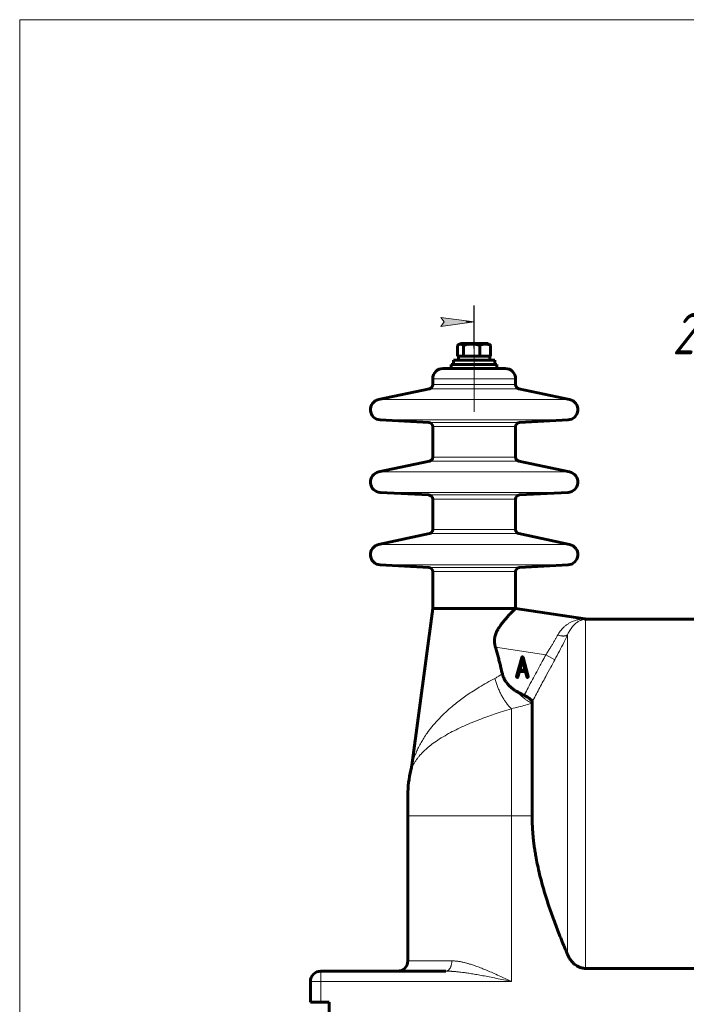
# Model space of a CAD drawing. Header units: millimetres. Extents: x 0 to 297, y 0 to 420.
# Tile 5 of 7: x 0 to 80, y 301 to 420. Entities that reach past the tile are written whole.
import ezdxf

# ---------------------------------------------------------------- set-up
doc = ezdxf.new("R2010")
doc.units = ezdxf.units.MM
for name, pattern in [('K5LT_AXLED', [19.5, 15, -1.5, 1.5, -1.5]), ('K5LT_BASIC', [0]), ('K5LT_THIN', [0])]:
    doc.linetypes.add(name, pattern=pattern)
doc.layers.add('Системный слой', color=7, linetype='Continuous')
doc.styles.add('KDIMTEXTSTYLE', font='GOST_AU.SHX', dxfattribs={"width": 0.96, "oblique": 15, "height": 5})
doc.dimstyles.new('KDIMSTYLE (0.25)', dxfattribs={"dimtxt": 5, "dimasz": 1, "dimexe": 2, "dimexo": 0, "dimgap": 1, "dimtad": 1, "dimlfac": 4, "dimtxsty": 'KDIMTEXTSTYLE', "dimsah": 1, "dimcen": 0, "dimdle": 1, "dimadec": 0, "dimazin": 0, "dimtfac": 0.667, "dimtmove": 0, "dimatfit": 3, "dimfxl": 1, "dimtvp": 1, "dimtolj": 1, "dimtzin": 0, "dimarcsym": 0})

# ---------------------------------------------------------------- blocks, each defined once
blk = doc.blocks.new('KDIMARROW_01')
at = {"layer": 'Системный слой'}
blk.add_hatch(color=0, dxfattribs=at).paths.add_polyline_path([(0, 0), (-4, 0.5266100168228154), (-3.599999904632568, 4.408728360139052e-16), (-4, -0.5266100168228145)])
at = {"layer": 'Системный слой', "color": 0, "linetype": 'K5LT_THIN', "lineweight": 18}
for p, q in [((-3.599999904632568, 4.408728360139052e-16), (-4, 0.5266100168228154)), ((-4, 0.5266100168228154), (0, 0)), ((0, 0), (-4, -0.5266100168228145)), ((-4, -0.5266100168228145), (-3.599999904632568, 4.408728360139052e-16)), ((0, 0), (-1, 0))]:
    blk.add_line(p, q, dxfattribs=at)
blk = doc.blocks.new('U50')
at = {"color": 7, "linetype": 'K5LT_THIN', "lineweight": 18}
for p, q in [((0, 0), (0, 420)), ((0, 420), (297, 420))]:
    blk.add_line(p, q, dxfattribs=at)

msp = doc.modelspace()

# ---------------------------------------------------------------- linework, layer by layer
at = {"layer": 'Системный слой', "color": 5, "linetype": 'K5LT_BASIC', "lineweight": 60, "true_color": 0x0000ff}
for p, q in [((52.8322615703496, 379.3978902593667), (52.83226157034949, 380.6910684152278)), ((52.95866017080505, 380.7809825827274), (53.16115020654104, 380.8978902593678)), ((56.46201369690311, 380.8978902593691), (53.16115020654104, 380.8978902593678)), ((53.53083895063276, 379.3978902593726), (53.53083895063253, 380.6910684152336)), ((55.52222758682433, 379.3978902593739), (55.52222758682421, 380.691068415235)), ((56.48615020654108, 380.8978902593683), (56.46201369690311, 380.8978902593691)), ((56.68864024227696, 380.7809825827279), (56.48615020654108, 380.8978902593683)), ((56.81503884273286, 379.3978902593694), (56.81503884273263, 380.6910684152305)), ((52.8322615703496, 379.3978902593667), (52.92365020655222, 379.397890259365)), ((52.92365020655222, 379.397890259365), (52.92365020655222, 378.897890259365)), ((53.43734944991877, 379.3978902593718), (52.92365020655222, 379.397890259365)), ((53.43734944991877, 379.3978902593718), (53.53083895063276, 379.3978902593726)), ((53.53083895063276, 379.3978902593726), (53.79734332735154, 379.3978902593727)), ((55.25572321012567, 379.3978902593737), (53.79734332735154, 379.3978902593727)), ((55.25572321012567, 379.3978902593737), (55.52222758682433, 379.3978902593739)), ((55.52222758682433, 379.3978902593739), (55.69524246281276, 379.3978902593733)), ((56.64202396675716, 379.3978902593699), (55.69524246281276, 379.3978902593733)), ((56.64202396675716, 379.3978902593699), (56.81503884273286, 379.3978902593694)), ((56.72365020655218, 379.397890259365), (56.72365020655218, 378.897890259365)), ((52.07365020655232, 377.897890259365), (52.07365020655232, 378.397890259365)), ((57.57365020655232, 378.397890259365), (52.07365020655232, 378.397890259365)), ((57.32365020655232, 378.8978902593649), (52.32365020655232, 378.8978902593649)), ((52.32365020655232, 378.8978902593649), (52.32365020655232, 378.3978902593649)), ((57.32365020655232, 378.3978902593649), (52.32365020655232, 378.3978902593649)), ((57.32365020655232, 378.3978902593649), (52.32365020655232, 378.3978902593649)), ((57.32365020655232, 378.3978902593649), (52.32365020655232, 378.3978902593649)), ((57.32365020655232, 378.8978902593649), (57.32365020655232, 378.3978902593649)), ((57.57365020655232, 377.897890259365), (57.57365020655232, 378.397890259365)), ((52.07365020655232, 377.897890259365), (51.07365020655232, 377.897890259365)), ((58.57365020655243, 377.897890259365), (52.07365020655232, 377.8978902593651)), ((49.82365020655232, 375.9493291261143), (49.82365020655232, 376.647890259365)), ((59.82365020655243, 375.9493291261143), (59.82365020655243, 376.647890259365)), ((43.29859310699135, 374.1574934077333), (49.42760605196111, 375.4602553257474)), ((66.34870730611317, 374.1574934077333), (60.21969436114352, 375.4602553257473)), ((49.34981818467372, 371.3795824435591), (43.49306277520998, 371.6865219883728)), ((49.8236502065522, 367.1993291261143), (49.82365020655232, 370.8802676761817)), ((59.82365020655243, 367.1993291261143), (59.82365020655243, 370.8802676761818)), ((60.29748222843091, 371.3795824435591), (66.15423763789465, 371.6865219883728)), ((43.29859310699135, 365.4074934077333), (49.42760605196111, 366.7102553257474)), ((66.34870730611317, 365.4074934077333), (60.21969436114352, 366.7102553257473)), ((49.34981818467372, 362.6295824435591), (43.49306277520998, 362.9365219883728)), ((60.29748222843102, 362.6295824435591), (66.15423763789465, 362.9365219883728)), ((49.8236502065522, 358.4493291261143), (49.82365020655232, 362.1302676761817)), ((59.82365020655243, 358.4493291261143), (59.82365020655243, 362.1302676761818)), ((43.29859310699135, 356.6574934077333), (49.42760605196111, 357.9602553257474)), ((66.34870730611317, 356.6574934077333), (60.21969436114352, 357.9602553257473)), ((49.34981818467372, 353.8795824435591), (43.49306277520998, 354.1865219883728)), ((60.29748222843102, 353.8795824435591), (66.15423763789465, 354.1865219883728)), ((49.82365020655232, 348.9367750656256), (49.82365020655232, 353.3802676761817)), ((59.82365020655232, 348.9367750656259), (59.82365020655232, 353.3802676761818)), ((47.29888158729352, 329.9682853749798), (49.82365020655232, 348.9367750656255)), ((59.82365020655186, 348.9367750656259), (49.82365020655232, 348.9367750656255)), ((68.19027443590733, 347.6607293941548), (59.82365020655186, 348.9367750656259)), ((68.31854369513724, 347.6478902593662), (100.3287567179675, 347.6478902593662)), ((60.56837570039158, 343.01294428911), (59.94592273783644, 340.7185003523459)), ((60.65373483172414, 342.6678904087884), (60.33895300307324, 341.4957655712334)), ((60.96851665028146, 341.4957655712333), (60.65373483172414, 342.6678904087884)), ((61.36154691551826, 340.7185003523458), (60.73910428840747, 343.01294428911)), ((60.11665133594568, 340.6722602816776), (60.29093526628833, 341.3179056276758)), ((60.29093526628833, 341.3179056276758), (61.0165343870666, 341.3179056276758)), ((60.33895300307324, 341.4957655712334), (60.96851665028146, 341.4957655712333)), ((61.0165343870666, 341.3179056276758), (61.19081832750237, 340.6722602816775)), ((59.94592273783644, 340.7185003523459), (59.9423673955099, 340.693602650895)), ((59.9423673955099, 340.693602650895), (59.94247935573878, 340.6886047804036)), ((61.3651022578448, 340.6918249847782), (61.36154691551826, 340.7185003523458)), ((61.82365020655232, 337.6448080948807), (61.82365020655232, 337.4976519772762)), ((61.82365020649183, 337.4976519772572), (61.82365020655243, 323.8978902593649)), ((46.82365020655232, 323.8978902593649), (46.82365020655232, 326.3978902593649)), ((46.82365020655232, 306.3978902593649), (46.82365020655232, 323.8978902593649)), ((100.3728438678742, 305.4842404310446), (68.27445654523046, 305.4842404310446)), ((36.32365020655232, 305.1478902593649), (45.57365020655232, 305.1478902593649)), ((51.41795605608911, 305.1478902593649), (45.57365020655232, 305.1478902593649)), ((35.07365020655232, 301.3978902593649), (35.07365020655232, 303.8978902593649)), ((36.32365020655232, 301.3978902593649), (35.07365020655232, 301.3978902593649)), ((37.32365020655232, 301.3978902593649), (36.32365020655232, 301.3978902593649)), ((37.32365020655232, 276.397890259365), (37.32365020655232, 301.3978902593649))]:
    msp.add_line(p, q, dxfattribs=at)
at = {"layer": 'Системный слой', "color": 30, "linetype": 'K5LT_AXLED', "lineweight": 18, "true_color": 0xff8000}
msp.add_line((54.82365020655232, 380.2942491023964), (54.82365020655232, 372.6596472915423), dxfattribs=at)
at = {"layer": 'Системный слой', "color": 7, "linetype": 'K5LT_THIN', "lineweight": 18}
for p, q in [((59.82365020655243, 376.647890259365), (49.82365020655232, 376.647890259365)), ((59.82365020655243, 375.9493291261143), (49.82365020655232, 375.9493291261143)), ((60.21969436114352, 375.4602553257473), (49.42760605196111, 375.4602553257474)), ((66.34870730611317, 374.1574934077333), (43.29859310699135, 374.1574934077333)), ((66.15423763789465, 371.6865219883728), (43.49306277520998, 371.6865219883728)), ((60.29748222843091, 371.3795824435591), (49.34981818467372, 371.3795824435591)), ((59.82365020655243, 370.8802676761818), (49.82365020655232, 370.8802676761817)), ((60.21969436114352, 366.7102553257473), (49.42760605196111, 366.7102553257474)), ((59.82365020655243, 367.1993291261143), (49.8236502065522, 367.1993291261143)), ((66.34870730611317, 365.4074934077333), (43.29859310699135, 365.4074934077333)), ((66.15423763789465, 362.9365219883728), (43.49306277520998, 362.9365219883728)), ((60.29748222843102, 362.6295824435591), (49.34981818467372, 362.6295824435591)), ((59.82365020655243, 362.1302676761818), (49.82365020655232, 362.1302676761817)), ((60.21969436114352, 357.9602553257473), (49.42760605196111, 357.9602553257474)), ((59.82365020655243, 358.4493291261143), (49.8236502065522, 358.4493291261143)), ((66.34870730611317, 356.6574934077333), (43.29859310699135, 356.6574934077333)), ((66.15423763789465, 354.1865219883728), (43.49306277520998, 354.1865219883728)), ((60.29748222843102, 353.8795824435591), (49.34981818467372, 353.8795824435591)), ((59.82365020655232, 353.3802676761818), (49.82365020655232, 353.3802676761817)), ((68.27445654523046, 305.4842404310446), (68.27445654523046, 347.6478902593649)), ((66.10384868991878, 307.1403330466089), (66.10384868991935, 345.7814388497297)), ((57.39835956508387, 344.2488524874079), (63.47268419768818, 343.3224196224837)), ((64.55798812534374, 342.7320532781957), (63.47268419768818, 343.3224196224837)), ((59.32365020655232, 336.8330808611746), (59.32365020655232, 323.8978902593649)), ((46.82365020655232, 323.8978902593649), (59.32365020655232, 323.8978902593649)), ((59.32365020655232, 303.8978902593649), (59.32365020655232, 323.8978902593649)), ((59.32365020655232, 323.8978902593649), (61.82365020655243, 323.8978902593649)), ((46.82365020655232, 306.3978902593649), (52.13665552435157, 306.3978902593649)), ((36.32365020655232, 305.1478902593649), (36.32365020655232, 303.8978902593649)), ((35.07365020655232, 303.8978902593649), (36.32365020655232, 303.8978902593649)), ((36.32365020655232, 301.3978902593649), (36.32365020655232, 303.8978902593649)), ((59.32365020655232, 303.8978902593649), (36.32365020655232, 303.8978902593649))]:
    msp.add_line(p, q, dxfattribs=at)
at = {"layer": 'Системный слой', "color": 5, "linetype": 'K5LT_BASIC', "lineweight": 60, "true_color": 0x0000ff}
for centre, radius, start, end in [((51.07365020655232, 376.647890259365), 1.25, 90, 180), ((58.57365020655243, 376.647890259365), 1.25, 0, 90), ((49.3236502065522, 375.9493291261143), 0.5000000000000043, 282.0000000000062, 0), ((60.32365020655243, 375.9493291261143), 0.5000000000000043, 180, 257.9999999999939), ((43.55848272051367, 372.934808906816), 1.250000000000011, 102.000000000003, 266.9999999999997), ((66.08881769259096, 372.934808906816), 1.250000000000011, 273.0000000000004, 77.99999999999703), ((49.32365020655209, 370.8802676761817), 0.5000000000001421, 0, 86.99999999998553), ((60.32365020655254, 370.8802676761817), 0.5000000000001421, 93.00000000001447, 180), ((49.3236502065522, 367.1993291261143), 0.5000000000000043, 282.0000000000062, 0), ((60.32365020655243, 367.1993291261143), 0.5000000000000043, 180, 257.9999999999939), ((43.55848272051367, 364.184808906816), 1.250000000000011, 102.000000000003, 266.9999999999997), ((66.08881769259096, 364.184808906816), 1.250000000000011, 273.0000000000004, 77.99999999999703), ((49.32365020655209, 362.1302676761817), 0.5000000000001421, 0, 86.99999999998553), ((60.32365020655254, 362.1302676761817), 0.5000000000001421, 93.00000000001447, 180), ((49.3236502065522, 358.4493291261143), 0.5000000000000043, 282.0000000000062, 0), ((60.32365020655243, 358.4493291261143), 0.5000000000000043, 180, 257.9999999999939), ((43.55848272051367, 355.434808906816), 1.250000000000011, 102.000000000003, 266.9999999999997), ((66.08881769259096, 355.434808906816), 1.250000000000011, 273.0000000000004, 77.99999999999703), ((49.32365020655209, 353.3802676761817), 0.5000000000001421, 0, 86.99999999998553), ((60.32365020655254, 353.3802676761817), 0.5000000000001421, 93.00000000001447, 180), ((68.37874030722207, 348.8964399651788), 1.24999999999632, 261.3282918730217, 267.2397229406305), ((68.37874030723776, 348.8964399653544), 1.25, 261.3282918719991, 267.2393074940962), ((60.72715167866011, 342.9706054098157), 0.164324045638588, 147.7737096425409, 165.0690482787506), ((60.65129083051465, 343.018426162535), 0.07464856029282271, 121.9933742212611, 147.7737096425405), ((60.64861215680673, 343.0227140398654), 0.06959275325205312, 104.9899155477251, 121.993374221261), ((60.65373483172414, 343.0035824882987), 0.08939825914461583, 89.99999999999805, 104.9899155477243), ((60.65373483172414, 343.0065144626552), 0.08646628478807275, 71.26890641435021, 89.9999999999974), ((60.6591285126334, 343.0224209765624), 0.06967018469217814, 50.3790492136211, 71.26890641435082), ((60.65119587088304, 343.0128391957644), 0.0821095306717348, 29.37787011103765, 50.37904921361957), ((60.57243769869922, 342.9685013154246), 0.1724903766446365, 14.93095172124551, 29.37787011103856), ((60.03155057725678, 340.6926442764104), 0.08916277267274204, 182.5966590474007, 204.4110919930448), ((60.02376148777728, 340.6891091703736), 0.08060900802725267, 204.4110919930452, 227.3687072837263), ((60.03532361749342, 340.7100400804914), 0.1039938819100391, 230.4938693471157, 249.9217214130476), ((60.03306987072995, 340.7038741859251), 0.0974290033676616, 249.9217214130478, 269.9999999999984), ((60.03306987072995, 340.6998785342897), 0.09343335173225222, 269.9999999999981, 287.915321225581), ((60.03480313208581, 340.6945171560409), 0.08779876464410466, 287.9153212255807, 306.4014549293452), ((60.04139898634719, 340.6849922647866), 0.07621891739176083, 306.6597356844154, 328.4320913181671), ((60.04016915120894, 340.6857479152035), 0.07766235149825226, 328.4320913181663, 349.9987206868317), ((61.31591269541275, 340.7098031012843), 0.1306065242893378, 196.7053408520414, 212.4576733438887), ((61.26175712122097, 340.6753584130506), 0.06642504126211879, 212.4576733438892, 234.6142240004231), ((61.27168872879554, 340.6954939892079), 0.0886638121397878, 236.9173865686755, 253.8956189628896), ((61.27441011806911, 340.7049197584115), 0.09847457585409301, 253.8956189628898, 269.9999999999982), ((61.27441011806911, 340.6976493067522), 0.09120412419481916, 269.9999999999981, 290.3785844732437), ((61.26858566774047, 340.7133287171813), 0.1079303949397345, 290.3785844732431, 309.0962086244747), ((61.23485378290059, 340.7253419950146), 0.139769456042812, 316.7448651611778, 325.1838505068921), ((61.27183668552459, 340.69962274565), 0.09472264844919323, 325.1838505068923, 335.4393478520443), ((61.28395866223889, 340.6940829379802), 0.08139479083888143, 335.4393478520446, 347.3039986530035), ((61.29398125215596, 340.6918249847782), 0.07112100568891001, 347.3039986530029, 0), ((59.32365020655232, 326.3978902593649), 12.5, 166.0119434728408, 180), ((42.34259282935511, 330.6279837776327), 5, 346.0119434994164, 352.4183066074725), ((42.34259282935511, 330.6279837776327), 5, 346.0119434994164, 352.4183066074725), ((42.34259285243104, 330.6279837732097), 4.999999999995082, 346.0119434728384, 352.4183066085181), ((45.57365020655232, 306.3978902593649), 1.249999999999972, 269.999999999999, 0), ((36.32365020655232, 303.897890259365), 1.249999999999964, 89.9999999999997, 180.0000000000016)]:
    msp.add_arc(centre, radius, start, end, dxfattribs=at)
for points in [[(52.95866017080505, 380.7809825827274), (52.91607170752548, 380.7563938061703), (52.87388948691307, 380.7258288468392), (52.83226157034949, 380.6910684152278)], [(56.68864024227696, 380.7809825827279), (56.73122870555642, 380.7563938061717), (56.77341092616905, 380.7258288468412), (56.81503884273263, 380.6910684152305)]]:
    msp.add_open_spline(points, degree=3, dxfattribs=at)
for points, knots in [([(53.53083895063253, 380.6910684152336), (53.48070514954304, 380.7329316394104), (53.41324833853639, 380.7802966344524), (53.32879993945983, 380.8189109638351), (53.28120441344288, 380.8346950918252), (53.23612950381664, 380.8441273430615), (53.19360412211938, 380.8479793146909), (53.15285872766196, 380.8469534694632), (53.10768750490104, 380.8408979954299), (53.05777786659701, 380.8277817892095), (53.00608199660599, 380.8067262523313), (52.97326505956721, 380.789414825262), (52.95866017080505, 380.7809825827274)], [0, 0, 0, 0, 3.515443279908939, 4.667229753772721, 5.757375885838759, 6.741427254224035, 7.709685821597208, 8.621585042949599, 9.484676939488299, 10.75468868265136, 11.99726728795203, 13, 13, 13, 13]), ([(55.52222758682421, 380.691068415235), (55.44485431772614, 380.7137331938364), (55.33152989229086, 380.7440514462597), (55.16281904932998, 380.7816588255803), (55.02243170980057, 380.8076791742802), (54.87644664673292, 380.8277888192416), (54.74358055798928, 380.8402532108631), (54.62089812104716, 380.846706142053), (54.50187904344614, 380.848030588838), (54.38855264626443, 380.8448229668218), (54.26199087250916, 380.8365495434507), (54.10431100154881, 380.8192794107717), (53.85300431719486, 380.7773652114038), (53.65738802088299, 380.7281380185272), (53.53083895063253, 380.6910684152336)], [0, 0, 0, 0, 1.792920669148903, 2.606894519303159, 3.844332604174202, 4.968543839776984, 5.885195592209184, 6.813299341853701, 7.701429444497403, 8.533187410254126, 9.335775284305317, 10.52418436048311, 12.0633877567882, 15, 15, 15, 15]), ([(56.81503884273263, 380.6910684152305), (56.7324804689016, 380.7283198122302), (56.62348952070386, 380.770527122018), (56.4807442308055, 380.8097643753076), (56.39579727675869, 380.8277888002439), (56.30954050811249, 380.8402532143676), (56.22989495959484, 380.8467061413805), (56.15262767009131, 380.8480305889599), (56.06742792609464, 380.8443159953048), (55.97392690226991, 380.8335910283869), (55.86082995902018, 380.8115602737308), (55.70951718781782, 380.7691580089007), (55.59383375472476, 380.7233779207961), (55.52222758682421, 380.691068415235)], [0, 0, 0, 0, 2.750356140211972, 3.588043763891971, 4.637307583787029, 5.492849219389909, 6.359079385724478, 7.188000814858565, 7.964308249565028, 9.085494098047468, 10.1877144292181, 11.611112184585, 14, 14, 14, 14]), ([(57.39835956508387, 344.2488524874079), (57.38038621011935, 344.3106702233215), (57.35325922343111, 344.4145024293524), (57.32316071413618, 344.560573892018), (57.30657424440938, 344.6643062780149), (57.29391353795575, 344.7664242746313), (57.28510292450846, 344.8666392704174), (57.28052319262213, 344.9846813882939), (57.28175574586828, 345.1050581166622), (57.28983102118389, 345.2341234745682), (57.30523952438, 345.3603087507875), (57.3263166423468, 345.4794632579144), (57.34632300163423, 345.5688516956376), (57.38017604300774, 345.6996847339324), (57.43689871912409, 345.8763900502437), (57.51904101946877, 346.0733092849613), (57.59002671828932, 346.2194300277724), (57.64836480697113, 346.3310555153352), (57.72260900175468, 346.4639081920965), (57.83943817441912, 346.6549213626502), (57.99979940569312, 346.8916365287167), (58.19046593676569, 347.1478520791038), (58.38654380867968, 347.3926704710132), (58.56038946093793, 347.5985108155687), (58.69834174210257, 347.7562860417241), (58.80683269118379, 347.8777130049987), (58.90969949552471, 347.9909865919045), (59.01621890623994, 348.1063806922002), (59.15510190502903, 348.2545504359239), (59.28862862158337, 348.3943296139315), (59.40271515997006, 348.512042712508), (59.4836423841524, 348.5948771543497), (59.57158222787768, 348.6843049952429), (59.64439115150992, 348.7577058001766), (59.70141380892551, 348.8149078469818), (59.73733807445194, 348.8508405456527), (59.76759375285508, 348.8810244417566), (59.79574635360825, 348.9090557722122), (59.81777544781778, 348.9309453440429), (59.82363258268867, 348.9367573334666), (59.82365020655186, 348.9367750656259)], [0, 0, 0, 0, 0.9655156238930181, 1.604912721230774, 2.230003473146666, 2.537864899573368, 3.147379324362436, 3.739795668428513, 4.316377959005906, 4.967329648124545, 5.703655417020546, 6.25722518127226, 6.825262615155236, 7.11747881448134, 8.353152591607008, 9.726372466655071, 10.50078403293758, 10.96836251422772, 11.77066489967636, 12.99132900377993, 14.68339878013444, 16.62266298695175, 18.57892818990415, 20.38696630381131, 21.74029008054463, 22.73360468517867, 23.73333387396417, 24.99275082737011, 26.21572505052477, 28.47785156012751, 29.90816526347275, 30.88183247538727, 32.07491461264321, 34.17112005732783, 35.02318067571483, 35.99143254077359, 37.01555994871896, 37.91940602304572, 39.39549032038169, 41, 41, 41, 41]), ([(68.27445654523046, 347.643390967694), (68.27605853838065, 347.6435780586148), (68.27845042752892, 347.6438499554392), (68.2815948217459, 347.6441950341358), (68.28508653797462, 347.6445744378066), (68.28922390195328, 347.6450229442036), (68.29441571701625, 347.6455662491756), (68.29944333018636, 347.6460743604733), (68.30423522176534, 347.6465507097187), (68.30827924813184, 347.6469453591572), (68.31168633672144, 347.6472644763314), (68.3142562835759, 347.6475004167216), (68.31687833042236, 347.6477422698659), (68.31830550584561, 347.647868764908), (68.31851879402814, 347.6478880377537), (68.31854369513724, 347.6478902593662)], [0, 0, 0, 0, 1.006206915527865, 1.508998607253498, 2.011426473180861, 3.293610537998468, 4.387857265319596, 5.832856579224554, 7.276164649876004, 8.681289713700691, 10.01187105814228, 11.34258949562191, 12.43317120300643, 14.98384406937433, 16, 16, 16, 16]), ([(58.22947183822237, 341.0499530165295), (58.17066321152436, 341.2986843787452), (58.06965901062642, 341.718487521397), (57.92103025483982, 342.3156855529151), (57.784082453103, 342.8492785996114), (57.66271005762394, 343.3057332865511), (57.53409174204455, 343.7748236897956), (57.4535610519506, 344.0589746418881), (57.39835956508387, 344.2488524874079)], [0, 0, 0, 0, 2.087827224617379, 3.526929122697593, 5.026897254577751, 6.587698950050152, 7.385013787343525, 9, 9, 9, 9]), ([(60.05282676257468, 338.8612328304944), (59.99215604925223, 338.8950858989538), (59.90657245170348, 338.9450864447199), (59.7905849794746, 339.0175053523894), (59.6437303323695, 339.1134068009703), (59.42892423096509, 339.2680479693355), (59.20465712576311, 339.4575362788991), (59.00583333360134, 339.6512932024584), (58.83604599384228, 339.8398551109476), (58.69008667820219, 340.031906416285), (58.57532543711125, 340.2076577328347), (58.4951635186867, 340.347392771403), (58.4270446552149, 340.48282942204), (58.36307929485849, 340.6265271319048), (58.30801830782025, 340.7729147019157), (58.26192936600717, 340.9213821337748), (58.23960944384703, 341.007073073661), (58.22947183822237, 341.0499530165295)], [0, 0, 0, 0, 1.279145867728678, 1.819376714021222, 2.51802168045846, 4.510186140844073, 6.685777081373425, 7.915760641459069, 9.61829858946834, 11.35048108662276, 12.35166790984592, 13.47792619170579, 14.31209193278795, 15.14004471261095, 16.37253445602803, 17.1905333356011, 18, 18, 18, 18]), ([(60.86264921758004, 338.4502221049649), (60.81257706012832, 338.473490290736), (60.71204003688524, 338.5207320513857), (60.56121747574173, 338.5934431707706), (60.33959319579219, 338.70374315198), (60.17033234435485, 338.7938893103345), (60.05282676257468, 338.8612328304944)], [0, 0, 0, 0, 1.27557910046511, 2.566996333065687, 3.87101386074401, 7, 7, 7, 7]), ([(61.82365020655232, 337.6448080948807), (61.82365077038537, 337.6588318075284), (61.82069380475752, 337.6870131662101), (61.80737847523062, 337.729773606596), (61.78030816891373, 337.7832781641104), (61.73554564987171, 337.8438055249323), (61.67177162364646, 337.9107262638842), (61.60559699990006, 337.9709100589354), (61.53208863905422, 338.0317100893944), (61.4516829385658, 338.0933358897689), (61.36434257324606, 338.1560049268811), (61.28448105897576, 338.2101436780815), (61.19960351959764, 338.2650044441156), (61.10077919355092, 338.3254996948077), (60.98382197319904, 338.391089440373), (60.90089818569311, 338.4324481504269), (60.86264921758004, 338.4502221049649)], [0, 0, 0, 0, 1.024563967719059, 2.058152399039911, 3.092212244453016, 4.824287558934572, 6.218110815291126, 7.486576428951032, 8.621088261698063, 9.926316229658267, 11.13595616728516, 12.25206590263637, 13.03177912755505, 14.28873011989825, 15.76710419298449, 17, 17, 17, 17]), ([(61.82365020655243, 323.8978902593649), (61.82364096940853, 323.6674017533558), (61.8297395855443, 323.2063225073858), (61.85694063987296, 322.5164308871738), (61.90178045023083, 321.8307072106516), (61.9633111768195, 321.1523114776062), (62.03990972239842, 320.4869503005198), (62.13004431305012, 319.8356996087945), (62.23172459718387, 319.2018418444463), (62.37965644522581, 318.3851795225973), (62.58450968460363, 317.4102209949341), (62.85617824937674, 316.2967196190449), (63.13951195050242, 315.2586521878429), (63.43072772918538, 314.2805438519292), (63.72801495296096, 313.3493624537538), (64.03299768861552, 312.447766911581), (64.34640792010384, 311.5655079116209), (64.67071974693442, 310.6903760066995), (65.00841353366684, 309.8124484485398), (65.3604312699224, 308.9272016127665), (65.72609288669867, 308.0346184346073), (65.97672874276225, 307.4388993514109), (66.10384868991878, 307.1403330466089)], [0, 0, 0, 0, 0.9074295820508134, 1.817933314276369, 2.728366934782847, 3.62783358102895, 4.517943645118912, 5.385143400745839, 6.236848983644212, 7.065693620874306, 8.678434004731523, 10.18745073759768, 11.60725991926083, 12.93994341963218, 14.22888848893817, 15.48005165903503, 16.71166418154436, 17.93923167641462, 19.1780133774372, 20.4377031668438, 21.71290326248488, 23, 23, 23, 23]), ([(66.10384868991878, 307.1403330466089), (66.14674937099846, 307.0395710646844), (66.22908946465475, 306.867899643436), (66.35248030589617, 306.658315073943), (66.49711299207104, 306.4446785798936), (66.63924184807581, 306.2700521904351), (66.80854892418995, 306.0982471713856), (66.96018855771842, 305.9636258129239), (67.1023166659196, 305.8596474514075), (67.24403081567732, 305.7704172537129), (67.36599540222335, 305.7024719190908), (67.52123386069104, 305.6319814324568), (67.67845139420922, 305.5750228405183), (67.84243832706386, 305.5300699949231), (68.04293946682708, 305.4939261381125), (68.18916350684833, 305.484240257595), (68.27445654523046, 305.4842404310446)], [0, 0, 0, 0, 1.940482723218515, 3.353476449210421, 4.274659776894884, 6.478678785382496, 7.313856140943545, 8.527101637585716, 10.04836539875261, 10.41239738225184, 11.47772178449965, 12.50577975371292, 13.41416491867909, 14.42230959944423, 15.49840388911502, 17, 17, 17, 17])]:
    msp.add_open_spline(points, degree=3, knots=knots, dxfattribs=at)
at = {"layer": 'Системный слой', "color": 7, "linetype": 'K5LT_THIN', "lineweight": 18}
for points, knots in [([(68.19027443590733, 347.6607293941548), (68.1902494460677, 347.6607301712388), (68.1848165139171, 347.6608317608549), (68.16390880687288, 347.6611842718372), (68.13724769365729, 347.6613835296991), (68.10553886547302, 347.6614057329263), (68.06635909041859, 347.6610071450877), (68.01959788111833, 347.659987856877), (67.96591547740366, 347.6580120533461), (67.90989088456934, 347.6550075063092), (67.85215160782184, 347.651068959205), (67.7949248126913, 347.6460544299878), (67.73445917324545, 347.6398656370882), (67.66824485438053, 347.6319312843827), (67.59442852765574, 347.6214627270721), (67.5082762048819, 347.6073451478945), (67.40399666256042, 347.5873527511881), (67.27550432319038, 347.5583056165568), (67.1100863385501, 347.5136483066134), (66.90080354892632, 347.4449848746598), (66.63850773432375, 347.3383834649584), (66.34527839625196, 347.1887931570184), (66.04247719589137, 346.9960713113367), (65.76601728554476, 346.7804302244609), (65.52123005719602, 346.5508073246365), (65.30962613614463, 346.3163646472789), (65.13615748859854, 346.0888883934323), (65.00861266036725, 345.8947705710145), (64.94477598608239, 345.7835514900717), (64.92022512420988, 345.7402294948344)], [0, 0, 0, 0, 0.5827215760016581, 1.087487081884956, 1.503739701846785, 1.942160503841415, 2.392784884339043, 2.915788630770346, 3.44992935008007, 4.005171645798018, 4.511640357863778, 5.017035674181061, 5.534705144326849, 6.084904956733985, 6.707575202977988, 7.395208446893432, 8.219827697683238, 9.265457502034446, 10.5262577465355, 12.21211399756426, 14.2975318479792, 16.83936018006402, 19.33706993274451, 21.80858497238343, 23.91726326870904, 25.88172530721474, 27.76880471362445, 29.14156294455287, 30, 30, 30, 30]), ([(68.27445654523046, 347.643390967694), (68.25992631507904, 347.6423285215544), (68.22798689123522, 347.6397191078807), (68.17870990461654, 347.6341479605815), (68.12984302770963, 347.6272570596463), (68.08164781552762, 347.6190979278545), (68.02959715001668, 347.6088295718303), (67.97265714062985, 347.5958171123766), (67.90840397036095, 347.5788290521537), (67.83932489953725, 347.5578314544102), (67.75855627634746, 347.5298293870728), (67.66009687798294, 347.4906342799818), (67.53428879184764, 347.4319253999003), (67.37904486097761, 347.3458253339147), (67.19568483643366, 347.2232483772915), (66.99413845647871, 347.059571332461), (66.79166285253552, 346.860493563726), (66.60309480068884, 346.6382116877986), (66.43605768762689, 346.404927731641), (66.29858417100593, 346.1792193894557), (66.189799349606, 345.9718887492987), (66.1299367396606, 345.842068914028), (66.10384868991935, 345.78143884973)], [0, 0, 0, 0, 0.6602837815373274, 1.264678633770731, 1.792796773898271, 2.323948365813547, 2.849194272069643, 3.455106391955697, 4.099860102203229, 4.814970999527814, 5.534254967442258, 6.513231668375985, 7.726356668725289, 9.222840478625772, 11.05413424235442, 13.09578575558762, 15.18625432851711, 17.17167979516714, 18.98039633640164, 20.64140220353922, 21.92271517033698, 23, 23, 23, 23]), ([(63.47268419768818, 343.3224196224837), (63.56643414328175, 343.4668583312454), (63.74405156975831, 343.744962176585), (63.99167017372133, 344.1442334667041), (64.21031535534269, 344.5059070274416), (64.41099562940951, 344.8453136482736), (64.59628061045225, 345.1649730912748), (64.7668686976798, 345.4656754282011), (64.87189229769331, 345.6522593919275), (64.92022512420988, 345.7402294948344)], [0, 0, 0, 0, 1.752086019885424, 3.35832378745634, 4.818713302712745, 6.142707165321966, 7.531400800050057, 8.820315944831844, 10, 10, 10, 10]), ([(66.10384868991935, 345.78143884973), (66.08508873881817, 345.7591040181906), (66.04295108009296, 345.7199505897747), (65.9671755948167, 345.6749067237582), (65.88416985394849, 345.6422172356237), (65.79475683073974, 345.6197929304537), (65.69635152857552, 345.6063960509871), (65.59045285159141, 345.6020359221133), (65.47708843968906, 345.6068401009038), (65.35832698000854, 345.6208651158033), (65.23391227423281, 345.6441772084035), (65.11427262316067, 345.6745966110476), (65.00848389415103, 345.7078433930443), (64.94684584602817, 345.7300848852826), (64.92022512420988, 345.7402294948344)], [0, 0, 0, 0, 1.571489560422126, 3.001520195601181, 4.254213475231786, 5.538850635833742, 6.785222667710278, 8.034034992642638, 9.304625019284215, 10.57822167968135, 11.82532666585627, 13.14737161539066, 14.19737228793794, 15, 15, 15, 15]), ([(60.86264921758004, 338.4502221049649), (60.87630005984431, 338.4763210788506), (60.89003590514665, 338.5023652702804), (61.05067191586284, 338.8081230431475), (61.19816743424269, 339.0874482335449), (61.51780203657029, 339.6908699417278), (61.69023726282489, 340.0147724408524), (62.03130422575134, 340.6534389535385), (62.2000620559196, 340.9681196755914), (62.59415466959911, 341.7011451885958), (62.81996246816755, 342.1191809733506), (63.18815159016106, 342.7989022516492), (63.33044501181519, 343.0606431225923), (63.47268419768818, 343.3224196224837)], [2.276268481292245, 2.276268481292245, 2.276268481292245, 2.276268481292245, 2.371278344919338, 2.371278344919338, 3.390601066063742, 3.390601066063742, 4.575077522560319, 4.575077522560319, 5.728010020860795, 5.728010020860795, 7.262480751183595, 7.262480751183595, 8.2248484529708, 8.2248484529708, 8.2248484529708, 8.2248484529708]), ([(61.82365020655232, 337.6448080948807), (62.09454206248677, 338.1603270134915), (62.6390388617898, 339.1833174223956), (63.39019038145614, 340.5817097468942), (64.02962850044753, 341.7624607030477), (64.39633000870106, 342.435106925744), (64.55798812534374, 342.7320532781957)], [0, 0, 0, 0, 2.119187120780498, 4.21589543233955, 5.771450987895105, 7, 7, 7, 7]), ([(57.31094101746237, 340.4851126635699), (56.99667777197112, 340.324831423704), (56.38450806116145, 339.9871010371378), (55.50249689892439, 339.4717024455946), (54.7122987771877, 338.9735076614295), (54.01148156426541, 338.502486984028), (53.34508679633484, 338.024796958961), (52.67120927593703, 337.5093849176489), (51.95507855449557, 336.9187715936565), (51.1874812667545, 336.2252057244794), (50.42708985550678, 335.4579035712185), (49.7407293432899, 334.670689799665), (49.18252574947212, 333.9389082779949), (48.75899806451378, 333.3078404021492), (48.41048828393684, 332.7247979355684), (48.11827766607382, 332.1721786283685), (47.87488261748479, 331.645396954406), (47.70599956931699, 331.2298308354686), (47.59293722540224, 330.9234416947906), (47.51631426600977, 330.700565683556), (47.45780870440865, 330.5196375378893), (47.41328749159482, 330.3747862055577), (47.37975105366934, 330.2611054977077), (47.35381480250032, 330.1703336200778), (47.33145623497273, 330.0898407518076), (47.31325591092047, 330.0225956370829), (47.30151443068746, 329.978340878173), (47.29888718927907, 329.9683097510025), (47.29888158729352, 329.9682853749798)], [0, 0, 0, 0, 2.080585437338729, 3.954571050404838, 5.478044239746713, 6.949153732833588, 8.293491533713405, 9.670712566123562, 11.28403434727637, 13.06711271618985, 15.06206248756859, 17.03305750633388, 18.77952084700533, 20.24359537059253, 21.43047014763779, 22.79875615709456, 24.03420641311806, 25.05618628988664, 25.69779000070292, 26.23443921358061, 26.7120705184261, 27.10589980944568, 27.4338839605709, 27.72852016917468, 28.0104215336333, 28.34781104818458, 28.68454838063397, 29, 29, 29, 29]), ([(59.32365020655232, 336.8330808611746), (59.21878472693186, 336.9272507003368), (59.02251596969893, 337.1256237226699), (58.74892577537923, 337.4607395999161), (58.50236321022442, 337.81127559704), (58.26895524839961, 338.1898685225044), (58.04305664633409, 338.6070395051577), (57.83092068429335, 339.0528290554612), (57.63678618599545, 339.5171832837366), (57.4621037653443, 339.9950114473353), (57.35889099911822, 340.3212513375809), (57.31094101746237, 340.4851126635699)], [0, 0, 0, 0, 1.596613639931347, 2.989467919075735, 4.234111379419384, 5.51439797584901, 6.834996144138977, 8.145918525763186, 9.433609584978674, 10.72015713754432, 12, 12, 12, 12]), ([(61.82365020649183, 337.4976519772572), (61.69384615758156, 337.5526825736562), (61.44415633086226, 337.6762732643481), (61.09480066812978, 337.8975017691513), (60.76619857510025, 338.1476028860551), (60.47856876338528, 338.4044517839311), (60.23823445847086, 338.6502007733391), (60.10723319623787, 338.797565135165), (60.05282676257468, 338.8612328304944)], [0, 0, 0, 0, 1.889271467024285, 3.633984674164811, 5.14419037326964, 6.829082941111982, 8.084369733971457, 9, 9, 9, 9]), ([(59.32365020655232, 336.8330808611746), (58.96988317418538, 336.7227563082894), (58.27897546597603, 336.5155684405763), (57.28413559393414, 336.1854315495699), (56.3259881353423, 335.8499008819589), (55.34699749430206, 335.4828883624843), (54.33332575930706, 335.0721686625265), (53.34011641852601, 334.6331206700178), (52.40260675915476, 334.1782814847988), (51.49727490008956, 333.6925814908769), (50.65537272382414, 333.1859029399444), (49.90752836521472, 332.6738034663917), (49.32777427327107, 332.2201375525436), (48.9109806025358, 331.8519302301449), (48.63124904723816, 331.5797180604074), (48.43570460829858, 331.3747431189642), (48.27991795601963, 331.2008163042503), (48.14948136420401, 331.0461918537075), (48.0346800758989, 330.9031875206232), (47.94467151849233, 330.783884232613), (47.85864924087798, 330.6654213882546), (47.77098882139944, 330.5394579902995), (47.67212871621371, 330.386637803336), (47.56675926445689, 330.2124219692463), (47.4612941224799, 330.0214094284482), (47.36514224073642, 329.8282138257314), (47.29837823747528, 329.6793697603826), (47.25693017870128, 329.5802327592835), (47.23252396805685, 329.5194526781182), (47.21320206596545, 329.4696891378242), (47.20056935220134, 329.436206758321), (47.19513106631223, 329.421564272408), (47.19433194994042, 329.4194091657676), (47.19432352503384, 329.4193856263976)], [0, 0, 0, 0, 2.131864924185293, 3.984661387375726, 5.650395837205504, 7.534250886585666, 9.550978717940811, 11.55910561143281, 13.55225924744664, 15.54738184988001, 17.75291274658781, 19.83122194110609, 21.74581766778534, 23.14833983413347, 24.16956100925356, 24.93501957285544, 25.54678420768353, 26.20017865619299, 26.73863963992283, 27.23568279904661, 27.59356636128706, 28.13845419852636, 28.74271627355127, 29.41093788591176, 30.25683372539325, 31.11889963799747, 31.93947966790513, 32.3780046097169, 32.7374123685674, 33.08621314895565, 33.50048642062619, 33.81372533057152, 34, 34, 34, 34]), ([(52.13665552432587, 306.3978902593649), (52.13616465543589, 306.3380550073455), (52.13064776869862, 306.2260568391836), (52.11092925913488, 306.0706668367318), (52.08336332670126, 305.9321499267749), (52.04814577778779, 305.8031633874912), (52.00447550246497, 305.680923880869), (51.95317551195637, 305.5680679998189), (51.89548384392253, 305.4668655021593), (51.83348656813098, 305.3801201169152), (51.77218598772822, 305.3118846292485), (51.71731432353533, 305.262891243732), (51.67094170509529, 305.229029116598), (51.63083001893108, 305.2047556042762), (51.59425483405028, 305.1865256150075), (51.55911465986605, 305.1723777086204), (51.52135449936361, 305.1605856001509), (51.47424607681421, 305.1506423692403), (51.43868050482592, 305.1478902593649), (51.41795605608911, 305.1478902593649)], [0, 0, 0, 0, 1.835350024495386, 3.433845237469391, 4.851909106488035, 6.298582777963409, 7.776572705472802, 9.226234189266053, 10.6726049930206, 12.11362881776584, 13.44475630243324, 14.54071578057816, 15.40085709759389, 16.13242824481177, 16.81329895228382, 17.44346922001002, 18.07583414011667, 18.87873274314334, 20, 20, 20, 20]), ([(52.13665552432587, 306.3978902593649), (52.19130626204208, 306.3911613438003), (52.30122495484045, 306.3824162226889), (52.46153842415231, 306.3763978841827), (52.61059779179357, 306.371093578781), (52.7431020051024, 306.3612311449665), (52.86691846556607, 306.3422932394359), (52.99477764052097, 306.3236038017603), (53.13584547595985, 306.2992029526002), (53.29812515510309, 306.2680765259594), (53.47914501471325, 306.229270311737), (53.69253840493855, 306.1787065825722), (53.96243871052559, 306.1081092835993), (54.31409234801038, 306.0058645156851), (54.76857501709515, 305.858736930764), (55.30306854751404, 305.6671482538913), (55.91179961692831, 305.4297445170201), (56.56517503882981, 305.1573356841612), (57.27890742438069, 304.8442338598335), (58.00141626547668, 304.5153506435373), (58.69172977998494, 304.1942111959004), (59.12361611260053, 303.9917730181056), (59.32365020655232, 303.8978902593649)], [0, 0, 0, 0, 0.5662611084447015, 1.132522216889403, 1.633870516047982, 2.070306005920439, 2.458442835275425, 2.863193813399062, 3.328619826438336, 3.838106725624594, 4.440878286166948, 5.092873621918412, 5.911972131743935, 7.053277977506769, 8.482431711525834, 10.27475524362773, 12.16139248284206, 14.27874282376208, 16.47794620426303, 18.92177103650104, 21.11056938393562, 23, 23, 23, 23]), ([(51.41795605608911, 305.1478902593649), (51.48704869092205, 305.1478902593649), (51.60858663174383, 305.1468616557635), (51.7662740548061, 305.1428544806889), (51.88792813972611, 305.1382417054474), (51.9877533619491, 305.1335649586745), (52.08137539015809, 305.128555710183), (52.17947134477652, 305.1229409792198), (52.28762891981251, 305.115865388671), (52.41145845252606, 305.1069060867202), (52.54788343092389, 305.0959244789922), (52.6904309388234, 305.0833190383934), (52.86189254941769, 305.0668499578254), (53.10278454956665, 305.041479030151), (53.45947831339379, 304.9992355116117), (53.94028202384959, 304.9343260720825), (54.52292140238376, 304.8453500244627), (55.18356711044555, 304.7336716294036), (55.89934653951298, 304.6026055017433), (56.68404360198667, 304.4498828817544), (57.52541163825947, 304.2784652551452), (58.4158881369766, 304.0914171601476), (59.01902692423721, 303.9628164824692), (59.32365020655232, 303.8978902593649)], [0, 0, 0, 0, 0.6542749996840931, 1.16777524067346, 1.532887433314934, 1.836608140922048, 2.134210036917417, 2.429502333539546, 2.755247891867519, 3.1493824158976, 3.582131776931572, 4.01923863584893, 4.463501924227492, 5.167273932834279, 6.242020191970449, 7.738842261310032, 9.5601632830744, 11.53898413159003, 13.71850061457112, 16.01718622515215, 18.59673114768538, 21.27089264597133, 24, 24, 24, 24])]:
    msp.add_open_spline(points, degree=3, knots=knots, dxfattribs=at)
for points in [[(64.55798812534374, 342.7320532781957), (64.74742809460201, 343.0793023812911), (65.11929194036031, 343.7802467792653), (65.64013276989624, 344.8140299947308), (65.95737644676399, 345.4705796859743), (66.10384868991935, 345.78143884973)], [(57.31094101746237, 340.4851126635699), (57.41818393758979, 340.5443612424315), (57.63279962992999, 340.6594651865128), (57.93866868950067, 340.8503047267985), (58.13408888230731, 340.9826979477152), (58.22947183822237, 341.0499530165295)], [(59.32365020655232, 336.8330808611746), (59.6210137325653, 336.9029979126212), (60.21697584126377, 337.033326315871), (61.04937640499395, 337.261436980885), (61.57094181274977, 337.4188190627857), (61.82365020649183, 337.4976519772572)]]:
    msp.add_open_spline(points, degree=3, dxfattribs=at)

# ---------------------------------------------------------------- block references
msp.add_blockref('U50', (0, 0))

# ---------------------------------------------------------------- dimensions: what is measured, and where the dimension line sits
at = {"layer": 'Системный слой', "color": 7}
msp.add_linear_dim(base=(54.82365020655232, 383.5089255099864), p1=(113.8236502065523, 380.2942491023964), p2=(54.82365020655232, 380.2942491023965), location=(84.32365020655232, 383.5089255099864), dimstyle='KDIMSTYLE (0.25)', override={"dimexo": 0, "dimpost": '\\H5.0;\\W0.965;\\Q15;<>\\H0.65x;\\S+1^-1;\\H1.5x;', "dimblk1": 'KDIMARROW_01', "dimblk2": 'KDIMARROW_01', "dimse1": 0, "dimse2": 0, "dimclrt": 7, "dimtolj": 1}, dxfattribs=at).render()
msp.add_linear_dim(base=(34.42365020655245, 255.6540792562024), p1=(126.3383130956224, 355.3992949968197), p2=(34.42365020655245, 280.2729897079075), location=(80.38098165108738, 255.6540792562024), text='\\H5.0;\\W0.965;\\Q15;\\H5.0;\\W0.965;\\Q15;\\Q15;368\\H5.0;\\W0.965;\\Q15;\\Q15; max', dimstyle='KDIMSTYLE (0.25)', override={"dimexo": 0, "dimblk1": 'KDIMARROW_01', "dimblk2": 'KDIMARROW_01', "dimse1": 0, "dimse2": 0, "dimclrt": 7, "dimtolj": 1}, dxfattribs=at).render()

doc.saveas('drawing.dxf')
